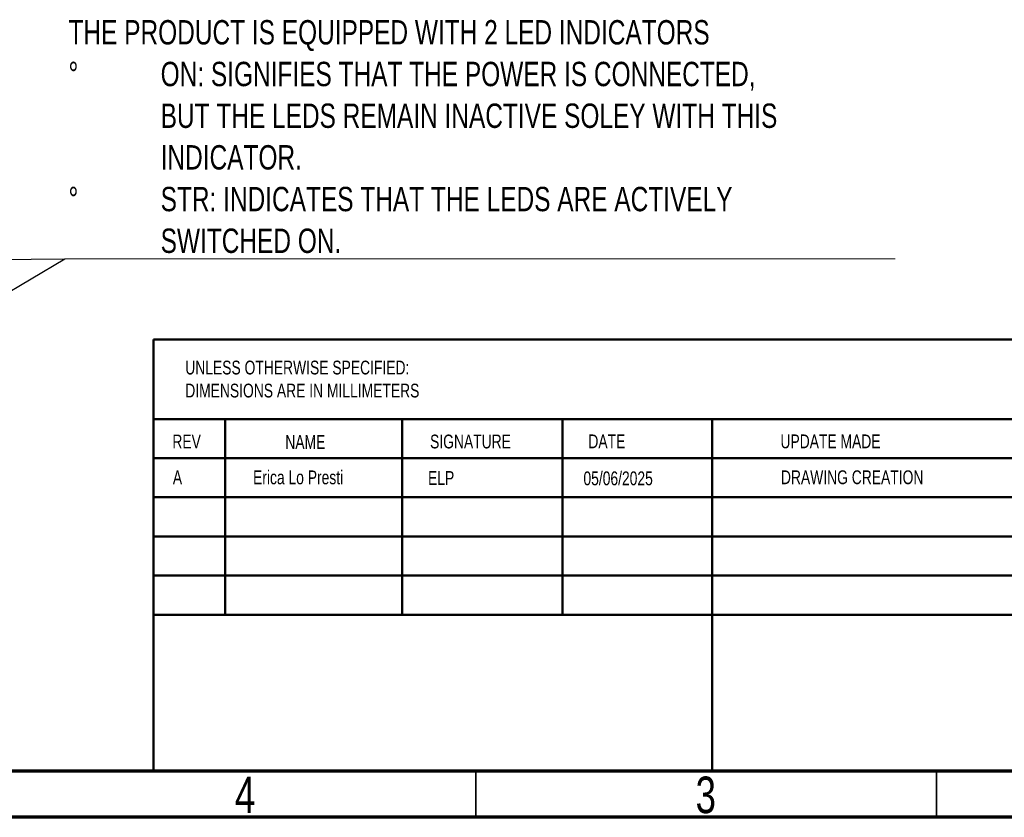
# Model space of a CAD drawing. Header units: millimetres. Extents: x 15 to 415, y 5 to 292.
# Tile 16 of 33: x 215 to 322, y 5 to 92. Entities that reach past the tile are written whole.
import ezdxf

# ---------------------------------------------------------------- set-up
doc = ezdxf.new("R2010")
doc.units = ezdxf.units.MM
doc.styles.add('SLDTEXTSTYLE0', font='TXT', dxfattribs={"width": 0.75})
doc.dimstyles.new('SLDDIMSTYLE4', dxfattribs={"dimtxt": 0.18, "dimasz": 3.302, "dimexe": 0, "dimexo": 0.0625, "dimgap": 0, "dimtad": 0, "dimtih": 1, "dimtoh": 1, "dimdec": 0, "dimrnd": 1e-09, "dimzin": 0, "dimdsep": 46, "dimtxsty": 'Standard', "dimsah": 1, "dimcen": 0.09, "dimadec": 0, "dimazin": 0, "dimtfac": 3.302, "dimtdec": 0, "dimtofl": 0, "dimtmove": 0, "dimatfit": 3, "dimfxl": 1, "dimfrac": 2, "dimtolj": 1, "dimtzin": 0, "dimarcsym": 0})

# ---------------------------------------------------------------- blocks, each defined once
blk = doc.blocks.new('SW_NOTE_0')
at = {"color": 0, "linetype": 'Continuous', "lineweight": 0, "char_height": 1.5, "attachment_point": 1, "style": 'SLDTEXTSTYLE0'}
for s, insert in [('UNLESS OTHERWISE SPECIFIED:', (0, 1.93)), ('DIMENSIONS ARE IN MILLIMETERS', (0, -0.57))]:
    blk.add_mtext(s, dxfattribs=dict(at, insert=insert))
blk = doc.blocks.new('SW_NOTE_0_8')
at = {"color": 0, "linetype": 'Continuous', "lineweight": 0}
blk.add_line((90.12, 0), (0, 0), dxfattribs=at)
blk.add_line((90.12, 0), (0, 0), dxfattribs=at)
at = {"color": 0, "linetype": 'Continuous', "lineweight": 0, "attachment_point": 1, "style": 'SLDTEXTSTYLE0'}
for s, insert, char_height in [('THE PRODUCT IS EQUIPPED WITH 2 LED INDICATORS', (0.41, 25.93), 2.6458), ('%%d', (0.41, 21.4), 2.646), ('ON: SIGNIFIES THAT THE POWER IS CONNECTED,', (10.41, 21.4), 2.6458), ('BUT THE LEDS REMAIN INACTIVE SOLEY WITH THIS', (10.41, 16.87), 2.6458), ('INDICATOR.', (10.41, 12.35), 2.646), ('%%d', (0.41, 7.82), 2.646), ('STR: INDICATES THAT THE LEDS ARE ACTIVELY', (10.41, 7.82), 2.6458), ('SWITCHED ON.', (10.41, 3.29), 2.6458)]:
    blk.add_mtext(s, dxfattribs=dict(at, insert=insert, char_height=char_height))

msp = doc.modelspace()

# ---------------------------------------------------------------- linework, layer by layer
at = {"color": 7, "linetype": 'Continuous', "lineweight": 50}
for p, q in [((230, 56.896), (410, 56.896)), ((230, 56.896), (230, 10)), ((410, 48.25), (230, 48.25)), ((237.8, 48.25), (237.8, 27)), ((256.991, 48.25), (256.991, 27)), ((274.399, 48.25), (274.399, 27)), ((290.651, 10), (290.651, 48.25)), ((328.8, 44), (230, 44)), ((328.8, 39.75), (230, 39.75)), ((328.8, 35.5), (230, 35.5)), ((328.8, 31.25), (230, 31.25)), ((284.6, 27), (230, 27)), ((284.6, 27), (410, 27))]:
    msp.add_line(p, q, dxfattribs=at)
at = {"color": 7, "linetype": 'Continuous', "lineweight": 70}
for p, q in [((410, 10), (20, 10)), ((415, 5), (15, 5))]:
    msp.add_line(p, q, dxfattribs=at)
at = {"color": 7, "linetype": 'Continuous', "lineweight": 35}
for p, q in [((265, 10), (265, 5)), ((315, 10), (315, 5))]:
    msp.add_line(p, q, dxfattribs=at)

# ---------------------------------------------------------------- block references
at = {"color": 7, "linetype": 'Continuous', "lineweight": 0}
for name, p in [('SW_NOTE_0_8', (220.38, 65.646)), ('SW_NOTE_0', (233.461, 52.664))]:
    msp.add_blockref(name, p, dxfattribs=at)

# ---------------------------------------------------------------- texts
at = {"color": 7, "linetype": 'Continuous', "lineweight": 0, "style": 'SLDTEXTSTYLE0'}
for s, insert, char_height, attachment_point in [('REV', (232.062, 46.562), 1.5, 1), ('NAME', (244.322, 46.501), 1.5, 1), ('SIGNATURE', (260.034, 46.562), 1.5, 1), ('DATE', (277.215, 46.576), 1.5, 1), ('UPDATE MADE', (298.065, 46.576), 1.5, 1), ('Erica Lo Presti', (240.821, 42.665), 1.5, 1), ('A', (232.115, 42.665), 1.5, 1), ('ELP', (259.816, 42.604), 1.5, 1), ('05/06/2025', (276.682, 42.561), 1.5, 1), ('DRAWING CREATION', (298.118, 42.679), 1.5, 1), ('4', (239.96, 9.422), 3.969, 2), ('3', (289.96, 9.422), 3.969, 2)]:
    msp.add_mtext(s, dxfattribs=dict(at, insert=insert, char_height=char_height, attachment_point=attachment_point))

# ---------------------------------------------------------------- leaders
at = {"color": 7, "linetype": 'Continuous', "lineweight": 0}
for points in [[(172.302, 37.138), (220.38, 65.646)], [(172.966, 65.133), (220.38, 65.646)]]:
    msp.add_leader(points, dimstyle='SLDDIMSTYLE4', dxfattribs=at)

doc.saveas('drawing.dxf')
